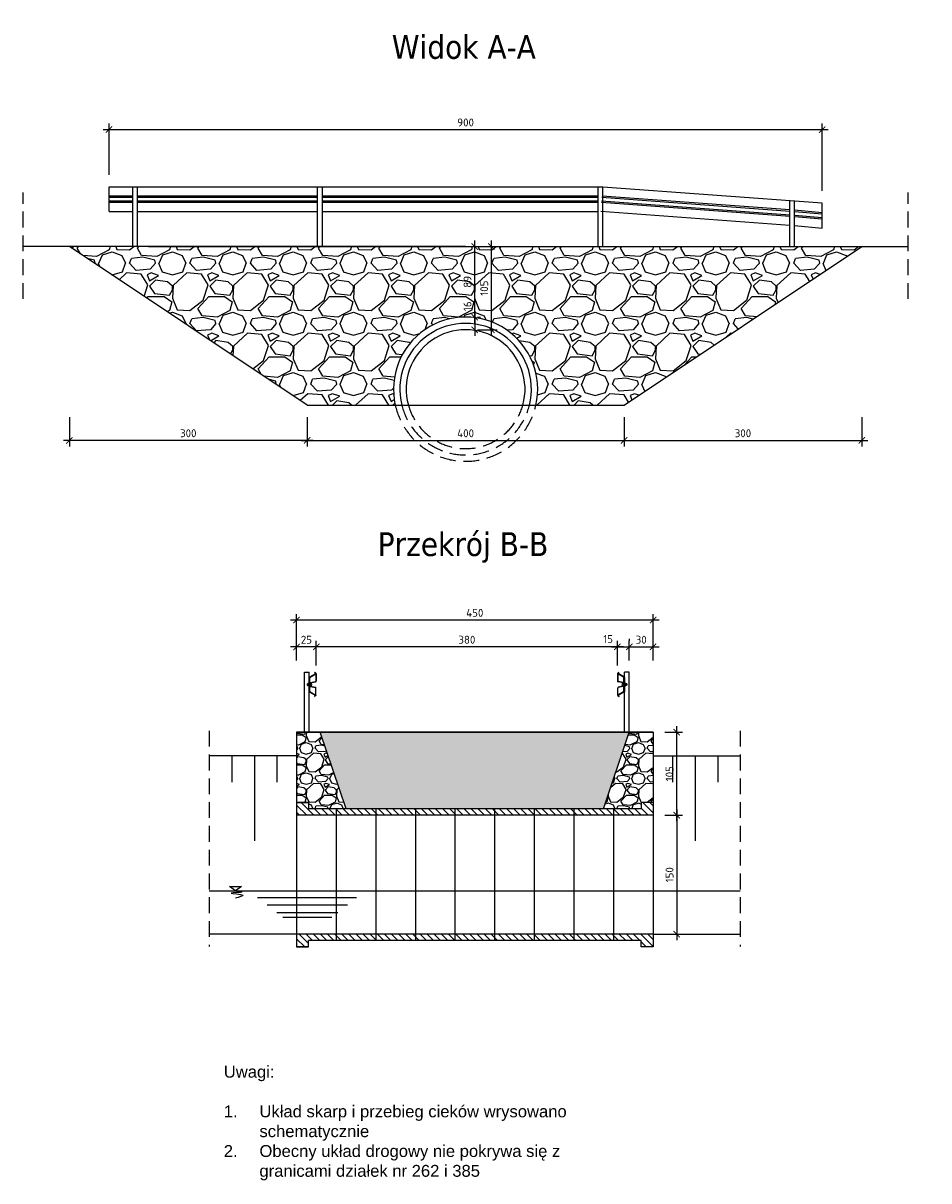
# Model space of a CAD drawing. Header units: millimetres. Extents: x 104960 to 115984, y -205223 to -198348.
# Tile 5 of 8: x 108573 to 109716, y -199875 to -198414. Entities that reach past the tile are written whole.
import ezdxf

# ---------------------------------------------------------------- set-up
doc = ezdxf.new("R2010")
doc.units = ezdxf.units.MM
doc.header["$LTSCALE"] = 40
doc.header["$PDMODE"] = 35
doc.header["$PDSIZE"] = 10
doc.linetypes.add('DASHED', pattern=[0.75, 0.5, -0.25])
doc.layers.get('0').transparency = 0.4
doc.layers.get('Defpoints').transparency = 0.4
for name, color, linetype in [('K01', 94, 'Continuous'), ('K02', 253, 'Continuous'), ('K025', 161, 'Continuous'), ('K10', 10, 'Continuous')]:
    doc.layers.add(name, color=color, linetype=linetype)
doc.styles.get("Standard").update_dxf_attribs({"font": 'isocpeur.ttf', "height": 10})
doc.dimstyles.new('ARCHIC', dxfattribs={"dimtxt": 10, "dimasz": 8, "dimexe": 7.5, "dimexo": 15, "dimgap": 4, "dimtad": 1, "dimdec": 1, "dimrnd": 0.5, "dimtxsty": 'Standard', "dimblk": 'ARCHTICK', "dimcen": 12.5, "dimdle": 7.5, "dimclrd": 94, "dimclre": 94, "dimclrt": 151, "dimazin": 2, "dimtfac": 1, "dimtdec": 1, "dimtmove": 2, "dimatfit": 3, "dimfxl": 7.5, "dimarcsym": 0})

# ---------------------------------------------------------------- blocks, each defined once
blk = doc.blocks.new('_ArchTick')
at = {"color": 0, "linetype": 'ByBlock', "const_width": 0.15}
blk.add_lwpolyline([(-0.5, -0.5), (0.5, 0.5)], dxfattribs=at)
blk = doc.blocks.new('*D430')
at = {"layer": 'Defpoints', "color": 0}
for p in [(108631.6, -198896.1), (108931.6, -198896.1), (108631.6, -198940.6)]:
    blk.add_point(p, dxfattribs=at)
at = {"layer": 'K01', "color": 94, "lineweight": -2}
for p, q in [((108631.6, -198911.1), (108631.6, -198948.1)), ((108931.6, -198911.1), (108931.6, -198948.1)), ((108939.1, -198940.6), (108624.1, -198940.6))]:
    blk.add_line(p, q, dxfattribs=at)
at = {"layer": 'K01', "color": 94, "lineweight": -2, "xscale": 8, "yscale": 8, "zscale": 8, "rotation": 180}
blk.add_blockref('_ArchTick', (108631.6, -198940.6), dxfattribs=at)
at = {"layer": 'K01', "color": 94, "lineweight": -2, "xscale": 8, "yscale": 8, "zscale": 8}
blk.add_blockref('_ArchTick', (108931.6, -198940.6), dxfattribs=at)
at = {"layer": 'K01', "color": 151, "insert": (108781.6, -198931.6), "char_height": 10, "attachment_point": 5}
blk.add_mtext('300', dxfattribs=at)
blk = doc.blocks.new('*D431')
at = {"layer": 'Defpoints', "color": 0}
for p in [(108931.6, -198896.1), (109331.6, -198896.1), (109331.6, -198940.6)]:
    blk.add_point(p, dxfattribs=at)
at = {"layer": 'K01', "color": 94, "lineweight": -2}
for p, q in [((108931.6, -198911.1), (108931.6, -198948.1)), ((109331.6, -198911.1), (109331.6, -198948.1)), ((108924.1, -198940.6), (109339.1, -198940.6))]:
    blk.add_line(p, q, dxfattribs=at)
at = {"layer": 'K01', "color": 94, "lineweight": -2, "xscale": 8, "yscale": 8, "zscale": 8, "rotation": 180}
blk.add_blockref('_ArchTick', (108931.6, -198940.6), dxfattribs=at)
at = {"layer": 'K01', "color": 94, "lineweight": -2, "xscale": 8, "yscale": 8, "zscale": 8}
blk.add_blockref('_ArchTick', (109331.6, -198940.6), dxfattribs=at)
at = {"layer": 'K01', "color": 151, "insert": (109131.6, -198931.6), "char_height": 10, "attachment_point": 5}
blk.add_mtext('400', dxfattribs=at)
blk = doc.blocks.new('*D432')
at = {"layer": 'Defpoints', "color": 0}
for p in [(109331.6, -198896.1), (109631.6, -198896.1), (109631.6, -198940.6)]:
    blk.add_point(p, dxfattribs=at)
at = {"layer": 'K01', "color": 94, "lineweight": -2}
for p, q in [((109331.6, -198911.1), (109331.6, -198948.1)), ((109631.6, -198911.1), (109631.6, -198948.1)), ((109324.1, -198940.6), (109639.1, -198940.6))]:
    blk.add_line(p, q, dxfattribs=at)
at = {"layer": 'K01', "color": 94, "lineweight": -2, "xscale": 8, "yscale": 8, "zscale": 8, "rotation": 180}
blk.add_blockref('_ArchTick', (109331.6, -198940.6), dxfattribs=at)
at = {"layer": 'K01', "color": 94, "lineweight": -2, "xscale": 8, "yscale": 8, "zscale": 8}
blk.add_blockref('_ArchTick', (109631.6, -198940.6), dxfattribs=at)
at = {"layer": 'K01', "color": 151, "insert": (109481.6, -198931.6), "char_height": 10, "attachment_point": 5}
blk.add_mtext('300', dxfattribs=at)
blk = doc.blocks.new('*D433')
at = {"layer": 'Defpoints', "color": 0}
for p in [(108943.2, -199201), (108943.2, -199239.6), (109323.2, -199239.6)]:
    blk.add_point(p, dxfattribs=at)
at = {"layer": 'K01', "color": 94, "lineweight": -2}
for p, q in [((109330.7, -199201), (108935.7, -199201)), ((108943.2, -199224.6), (108943.2, -199193.5)), ((109323.2, -199224.6), (109323.2, -199193.5))]:
    blk.add_line(p, q, dxfattribs=at)
at = {"layer": 'K01', "color": 94, "lineweight": -2, "xscale": 8, "yscale": 8, "zscale": 8, "rotation": 180}
blk.add_blockref('_ArchTick', (108943.2, -199201), dxfattribs=at)
at = {"layer": 'K01', "color": 94, "lineweight": -2, "xscale": 8, "yscale": 8, "zscale": 8}
blk.add_blockref('_ArchTick', (109323.2, -199201), dxfattribs=at)
at = {"layer": 'K01', "color": 151, "insert": (109133.2, -199192), "char_height": 10, "attachment_point": 5}
blk.add_mtext('380', dxfattribs=at)
blk = doc.blocks.new('*D434')
at = {"layer": 'Defpoints', "color": 0}
for p in [(109368.2, -199201), (109338.2, -199233.1), (109368.2, -199233.1)]:
    blk.add_point(p, dxfattribs=at)
at = {"layer": 'K01', "color": 94, "lineweight": -2}
for p, q in [((109330.7, -199201), (109375.7, -199201)), ((109338.2, -199218.1), (109338.2, -199193.5)), ((109368.2, -199218.1), (109368.2, -199193.5))]:
    blk.add_line(p, q, dxfattribs=at)
at = {"layer": 'K01', "color": 94, "lineweight": -2, "xscale": 8, "yscale": 8, "zscale": 8, "rotation": 180}
blk.add_blockref('_ArchTick', (109338.2, -199201), dxfattribs=at)
at = {"layer": 'K01', "color": 94, "lineweight": -2, "xscale": 8, "yscale": 8, "zscale": 8}
blk.add_blockref('_ArchTick', (109368.2, -199201), dxfattribs=at)
at = {"layer": 'K01', "color": 151, "insert": (109353.2, -199192), "char_height": 10, "attachment_point": 5}
blk.add_mtext('30', dxfattribs=at)
blk = doc.blocks.new('*D435')
at = {"layer": 'Defpoints', "color": 0}
for p in [(109338.2, -199201), (109338.2, -199205.8), (109323.2, -199224.2)]:
    blk.add_point(p, dxfattribs=at)
at = {"layer": 'K01', "color": 94, "lineweight": -2}
for p, q in [((109338.2, -199190.8), (109338.2, -199193.5)), ((109315.7, -199201), (109345.7, -199201)), ((109323.2, -199209.2), (109323.2, -199193.5))]:
    blk.add_line(p, q, dxfattribs=at)
at = {"layer": 'K01', "color": 94, "lineweight": -2, "xscale": 8, "yscale": 8, "zscale": 8, "rotation": 180}
blk.add_blockref('_ArchTick', (109323.2, -199201), dxfattribs=at)
at = {"layer": 'K01', "color": 94, "lineweight": -2, "xscale": 8, "yscale": 8, "zscale": 8}
blk.add_blockref('_ArchTick', (109338.2, -199201), dxfattribs=at)
at = {"layer": 'K01', "color": 151, "insert": (109311.4, -199191.2), "char_height": 10, "attachment_point": 5}
blk.add_mtext('15', dxfattribs=at)
blk = doc.blocks.new('*D436')
at = {"layer": 'Defpoints', "color": 0}
for p in [(108918.2, -199201), (108943.2, -199209.1), (108918.2, -199233.1)]:
    blk.add_point(p, dxfattribs=at)
at = {"layer": 'K01', "color": 94, "lineweight": -2}
for p, q in [((108950.7, -199201), (108910.7, -199201)), ((108918.2, -199218.1), (108918.2, -199193.5)), ((108943.2, -199194.1), (108943.2, -199193.5))]:
    blk.add_line(p, q, dxfattribs=at)
at = {"layer": 'K01', "color": 94, "lineweight": -2, "xscale": 8, "yscale": 8, "zscale": 8, "rotation": 180}
blk.add_blockref('_ArchTick', (108918.2, -199201), dxfattribs=at)
at = {"layer": 'K01', "color": 94, "lineweight": -2, "xscale": 8, "yscale": 8, "zscale": 8}
blk.add_blockref('_ArchTick', (108943.2, -199201), dxfattribs=at)
at = {"layer": 'K01', "color": 151, "insert": (108930.7, -199192), "char_height": 10, "attachment_point": 5}
blk.add_mtext('25', dxfattribs=at)
blk = doc.blocks.new('*D437')
at = {"layer": 'Defpoints', "color": 0}
for p in [(109368.2, -199167.1), (108918.2, -199233.1), (109368.2, -199233.1)]:
    blk.add_point(p, dxfattribs=at)
at = {"layer": 'K01', "color": 94, "lineweight": -2}
for p, q in [((108918.2, -199218.1), (108918.2, -199159.6)), ((109368.2, -199218.1), (109368.2, -199159.6)), ((108910.7, -199167.1), (109375.7, -199167.1))]:
    blk.add_line(p, q, dxfattribs=at)
at = {"layer": 'K01', "color": 94, "lineweight": -2, "xscale": 8, "yscale": 8, "zscale": 8, "rotation": 180}
blk.add_blockref('_ArchTick', (108918.2, -199167.1), dxfattribs=at)
at = {"layer": 'K01', "color": 94, "lineweight": -2, "xscale": 8, "yscale": 8, "zscale": 8}
blk.add_blockref('_ArchTick', (109368.2, -199167.1), dxfattribs=at)
at = {"layer": 'K01', "color": 151, "insert": (109143.2, -199158.1), "char_height": 10, "attachment_point": 5}
blk.add_mtext('450', dxfattribs=at)
blk = doc.blocks.new('*D448')
at = {"layer": 'Defpoints', "color": 0}
for p in [(109368.2, -199413.5), (109368.2, -199563.5), (109398, -199563.5)]:
    blk.add_point(p, dxfattribs=at)
at = {"layer": 'K01', "color": 94, "lineweight": -2}
for p, q in [((109398, -199406), (109398, -199571)), ((109383.2, -199413.5), (109405.5, -199413.5)), ((109383.2, -199563.5), (109405.5, -199563.5))]:
    blk.add_line(p, q, dxfattribs=at)
at = {"layer": 'K01', "color": 94, "lineweight": -2, "xscale": 8, "yscale": 8, "zscale": 8}
for p, rotation in [((109398, -199413.5), 90), ((109398, -199563.5), 270)]:
    blk.add_blockref('_ArchTick', p, dxfattribs=dict(at, rotation=rotation))
at = {"layer": 'K01', "color": 151, "insert": (109389, -199488.5), "char_height": 10, "attachment_point": 5, "rotation": 90}
blk.add_mtext('150', dxfattribs=at)
blk = doc.blocks.new('*D449')
at = {"layer": 'Defpoints', "color": 0}
for p in [(109368.2, -199308.6), (109398, -199308.6), (109368.2, -199413.5)]:
    blk.add_point(p, dxfattribs=at)
at = {"layer": 'K01', "color": 94, "lineweight": -2}
for p, q in [((109383.2, -199308.6), (109405.5, -199308.6)), ((109398, -199421), (109398, -199301.1)), ((109383.2, -199413.5), (109405.5, -199413.5))]:
    blk.add_line(p, q, dxfattribs=at)
at = {"layer": 'K01', "color": 94, "lineweight": -2, "xscale": 8, "yscale": 8, "zscale": 8}
for p, rotation in [((109398, -199308.6), 90), ((109398, -199413.5), 270)]:
    blk.add_blockref('_ArchTick', p, dxfattribs=dict(at, rotation=rotation))
at = {"layer": 'K01', "color": 151, "insert": (109389, -199361), "char_height": 10, "attachment_point": 5, "rotation": 90}
blk.add_mtext('105', dxfattribs=at)
blk = doc.blocks.new('*D450')
at = {"layer": 'Defpoints', "color": 0}
for p in [(109131.6, -198696.1), (109143.1, -198696.1), (109131.6, -198785)]:
    blk.add_point(p, dxfattribs=at)
at = {"layer": 'K01', "color": 94, "lineweight": -2}
for p, q in [((109143.1, -198792.5), (109143.1, -198688.6)), ((109146.6, -198696.1), (109150.6, -198696.1)), ((109146.6, -198785), (109150.6, -198785))]:
    blk.add_line(p, q, dxfattribs=at)
at = {"layer": 'K01', "color": 94, "lineweight": -2, "xscale": 8, "yscale": 8, "zscale": 8}
for p, rotation in [((109143.1, -198696.1), 90), ((109143.1, -198785), 270)]:
    blk.add_blockref('_ArchTick', p, dxfattribs=dict(at, rotation=rotation))
at = {"layer": 'K01', "color": 151, "insert": (109134.1, -198740.5), "char_height": 10, "attachment_point": 5, "rotation": 90}
blk.add_mtext('89', dxfattribs=at)
blk = doc.blocks.new('*D451')
at = {"layer": 'Defpoints', "color": 0}
for p in [(109131.6, -198785), (109131.6, -198801), (109143.1, -198801)]:
    blk.add_point(p, dxfattribs=at)
at = {"layer": 'K01', "color": 94, "lineweight": -2}
for p, q in [((109143.1, -198777.5), (109143.1, -198808.5)), ((109146.6, -198785), (109150.6, -198785)), ((109146.6, -198801), (109150.6, -198801))]:
    blk.add_line(p, q, dxfattribs=at)
at = {"layer": 'K01', "color": 94, "lineweight": -2, "xscale": 8, "yscale": 8, "zscale": 8}
for p, rotation in [((109143.1, -198785), 90), ((109143.1, -198801), 270)]:
    blk.add_blockref('_ArchTick', p, dxfattribs=dict(at, rotation=rotation))
at = {"layer": 'K01', "color": 151, "insert": (109134, -198771.4), "char_height": 10, "attachment_point": 5, "rotation": 90}
blk.add_mtext('16', dxfattribs=at)
blk = doc.blocks.new('*D452')
at = {"layer": 'Defpoints', "color": 0}
for p in [(109131.6, -198696.1), (109164.1, -198696.1), (109131.6, -198801)]:
    blk.add_point(p, dxfattribs=at)
at = {"layer": 'K01', "color": 94, "lineweight": -2}
for p, q in [((109146.6, -198696.1), (109171.6, -198696.1)), ((109164.1, -198808.5), (109164.1, -198688.6)), ((109146.6, -198801), (109171.6, -198801))]:
    blk.add_line(p, q, dxfattribs=at)
at = {"layer": 'K01', "color": 94, "lineweight": -2, "xscale": 8, "yscale": 8, "zscale": 8}
for p, rotation in [((109164.1, -198696.1), 90), ((109164.1, -198801), 270)]:
    blk.add_blockref('_ArchTick', p, dxfattribs=dict(at, rotation=rotation))
at = {"layer": 'K01', "color": 151, "insert": (109155.1, -198748.5), "char_height": 10, "attachment_point": 5, "rotation": 90}
blk.add_mtext('105', dxfattribs=at)
blk = doc.blocks.new('*D453')
at = {"layer": 'Defpoints', "color": 0}
for p in [(109581.6, -198548.5), (108681.6, -198620.6), (109581.6, -198640.9)]:
    blk.add_point(p, dxfattribs=at)
at = {"layer": 'K01', "color": 94, "lineweight": -2}
for p, q in [((108674.1, -198548.5), (109589.1, -198548.5)), ((108681.6, -198605.6), (108681.6, -198541)), ((109581.6, -198625.9), (109581.6, -198541))]:
    blk.add_line(p, q, dxfattribs=at)
at = {"layer": 'K01', "color": 94, "lineweight": -2, "xscale": 8, "yscale": 8, "zscale": 8, "rotation": 180}
blk.add_blockref('_ArchTick', (108681.6, -198548.5), dxfattribs=at)
at = {"layer": 'K01', "color": 94, "lineweight": -2, "xscale": 8, "yscale": 8, "zscale": 8}
blk.add_blockref('_ArchTick', (109581.6, -198548.5), dxfattribs=at)
at = {"layer": 'K01', "color": 151, "insert": (109131.6, -198539.5), "char_height": 10, "attachment_point": 5}
blk.add_mtext('900', dxfattribs=at)

msp = doc.modelspace()

# ---------------------------------------------------------------- hatches: boundary and pattern name
at = {"layer": 'K01'}
h = msp.add_hatch(dxfattribs=at)
h.set_pattern_fill('GRAVL1', color=256, scale=3, angle=360)
h.set_pattern_definition([(228.0128, (109501.817, -199327.2154), (-609.599865, -685.800102), [10.2516, -1014.9145]), (184.9697, (109494.959, -199334.8354), (914.40008, 76.199338), [17.5921, -1741.6215]), (132.5104, (109477.433, -199336.3594), (761.999293, -838.20066), [12.4044, -1228.0416]), (267.2737, (109447.715, -199355.4094), (76.199697, 1524.000022), [16.0201, -1585.9931]), (292.8337, (109446.953, -199371.4114), (-381.000755, 914.399727), [15.709, -1555.1942]), (357.2737, (109453.049, -199385.8894), (-1524.000022, 76.199697), [16.0201, -1585.9931]), (37.6942, (109469.0509, -199386.6514), (-990.60056, -761.999269), [21.1858, -2097.3935]), (72.2553, (109485.8149, -199373.6974), (533.40082, 1676.399713), [20.0016, -1980.1577]), (121.4296, (109491.911, -199354.6474), (-609.600627, 990.599622), [16.0744, -1591.3664]), (175.2364, (109483.529, -199340.9314), (838.200072, -76.199355), [18.3514, -899.218]), (222.3974, (109465.2409, -199339.4074), (-914.40056, -838.1993966), [23.7323, -2349.5032]), (138.8141, (109523.153, -199356.1714), (-533.400225, 457.199795), [8.1, -801.917]), (171.4692, (109517.057, -199350.8374), (990.599869, -152.400603), [15.4105, -1525.6391]), (225, (109501.817, -199348.55), (3e-14, -76.2), [10.7763, -96.9868]), (203.1986, (109496.483, -199339.407), (380.99998, 152.4001), [5.8032, -574.5187]), (291.8014, (109491.149, -199341.693), (-76.2, 228.60002), [8.207, -402.1426]), (30.9638, (109494.197, -199349.313), (228.59985, 152.40019), [13.3296, -430.989]), (161.565, (109505.627, -199342.455), (152.40003, -76.1999), [9.6386, -231.327]), (16.3895, (109446.953, -199341.6934), (762.000168, 228.599444), [13.5026, -1336.7648]), (70.3462, (109459.907, -199337.8834), (-304.799638, -838.200163), [11.328, -1121.4665]), (293.1986, (109505.627, -199327.215), (-152.4001, 380.99998), [11.6064, -568.7155]), (343.6105, (109510.199, -199337.8834), (-762.000168, 228.599444), [13.5026, -1336.7648]), (339.444, (109446.953, -199388.937), (-381.00014, 152.399695), [13.021, -638.032]), (294.7751, (109459.145, -199393.5094), (-380.999405, 838.20026), [10.9102, -1080.1078]), (66.8014, (109506.389, -199403.415), (152.4001, 380.99998), [11.6064, -568.7155]), (17.354, (109510.961, -199392.7474), (-990.600154, -304.799581), [12.7735, -1264.5713]), (69.444, (109469.051, -199403.415), (-152.399695, -381.00014), [6.5105, -644.5426]), (101.3099, (109501.817, -199403.415), (-76.19982, 304.80006), [3.8854, -384.66]), (165.9638, (109501.055, -199399.605), (228.60004, -76.19985), [15.709, -298.4716]), (186.009, (109485.815, -199395.7954), (761.999981, 76.199948), [14.558, -1441.241]), (303.69, (109494.197, -199356.171), (-76.2001, 152.39997), [10.9897, -263.7533]), (353.1572, (109500.293, -199365.3154), (1295.399952, -152.4006094), [19.1867, -1899.4803]), (60.9454, (109519.343, -199367.6014), (-304.8, -533.40003), [7.8452, -776.6818]), (90, (109523.15, -199360.74), (-76.2, 76.2), [4.572, -71.628]), (120.2564, (109484.291, -199393.5094), (304.79961, -533.400187), [10.586, -1048.0182]), (48.0128, (109478.957, -199384.3654), (609.599865, 685.800102), [20.5033, -1004.6629]), (360, (109492.67, -199369.125), (76.2, 76.2), [19.812, -56.388]), (325.3048, (109512.485, -199369.1254), (-761.999563, 533.400656), [12.0483, -1192.7795]), (254.0546, (109522.391, -199375.983), (-76.19999, -304.80001), [11.095, -543.6495]), (207.646, (109519.343, -199386.6514), (-1447.7996805, -762.000588), [18.0644, -1788.374]), (175.4261, (109503.341, -199395.0334), (-990.6000425, 76.199604), [19.1109, -1891.9754])])
h.paths.add_polyline_path([(108631.61, -198696.12), (109131.61, -198696.12), (109631.61, -198696.12), (109331.61, -198896.12), (109220.35, -198896.12, 1.2525), (109042.87, -198896.12), (108931.61, -198896.12)])
for points in [[(108942.67, -199235.05, 0.0385244), (108942.66, -199234.98), (108942.67, -199234.97), (108942.66, -199234.96, 0.18709), (108942.47, -199234.65), (108942.46, -199234.65), (108942.4, -199234.55), (108942.36, -199234.57), (108940.87, -199233.46), (108941.17, -199233.06), (108942.76, -199234.25, -0.236713), (108943.17, -199235.05), (108943.17, -199244.16, -0.3543961), (108942.37, -199245.14), (108936.06, -199246.48, 0.3543961), (108935.67, -199246.97), (108935.67, -199250.16), (108935.67, -199250.16, 0.3514158), (108936.06, -199250.64), (108942.37, -199251.98, -0.3543961), (108943.17, -199252.96), (108943.17, -199262.07, -0.236713), (108942.76, -199262.87), (108941.17, -199264.06), (108940.87, -199263.66), (108942.36, -199262.55), (108942.4, -199262.57), (108942.46, -199262.47), (108942.47, -199262.47, 0.18709), (108942.66, -199262.16), (108942.67, -199262.15), (108942.66, -199262.14, 0.0385244), (108942.67, -199262.07), (108942.67, -199252.96, 0.3543961), (108942.27, -199252.47), (108935.96, -199251.13, -0.3543961), (108935.17, -199250.15), (108935.17, -199246.97, -0.3543961), (108935.96, -199245.99), (108942.27, -199244.65, 0.3543961), (108942.67, -199244.16)], [(109323.67, -199235.05, -0.0385244), (109323.67, -199234.98), (109323.67, -199234.97), (109323.68, -199234.96, -0.18709), (109323.87, -199234.65), (109323.88, -199234.65), (109323.94, -199234.55), (109323.97, -199234.57), (109325.47, -199233.46), (109325.17, -199233.06), (109323.57, -199234.25, 0.236713), (109323.17, -199235.05), (109323.17, -199244.16, 0.3543961), (109323.96, -199245.14), (109330.27, -199246.48, -0.3543961), (109330.67, -199246.97), (109330.67, -199250.16), (109330.67, -199250.16, -0.3514158), (109330.27, -199250.64), (109323.96, -199251.98, 0.3543961), (109323.17, -199252.96), (109323.17, -199262.07, 0.236713), (109323.57, -199262.87), (109325.17, -199264.06), (109325.47, -199263.66), (109323.97, -199262.55), (109323.94, -199262.57), (109323.88, -199262.47), (109323.87, -199262.47, -0.18709), (109323.68, -199262.16), (109323.67, -199262.15), (109323.67, -199262.14, -0.0385244), (109323.67, -199262.07), (109323.67, -199252.96, -0.3543961), (109324.06, -199252.47), (109330.37, -199251.13, 0.3543961), (109331.17, -199250.15), (109331.17, -199246.97, 0.3543961), (109330.37, -199245.99), (109324.06, -199244.65, -0.3543961), (109323.67, -199244.16)]]:
    msp.add_hatch(color=256, dxfattribs=at).paths.add_polyline_path(points)
h = msp.add_hatch(dxfattribs=at)
h.set_pattern_fill('GRAVL1', color=256, scale=1.5)
h.set_pattern_definition([(228.0128, (107319.477, -199367.362), (-304.7999326, -342.900051), [5.1258, -507.45725]), (184.9697, (107316.0479, -199371.1721), (457.20004, 38.0996688), [8.79607, -870.81074]), (132.5104, (107307.285, -199371.934), (380.9996464, -419.1003305), [6.2022, -614.0208]), (267.2737, (107292.4259, -199381.4591), (38.0998483, 762.0000112), [8.01007, -792.99656]), (292.8337, (107292.0449, -199389.4601), (-190.5003774, 457.1998633), [7.8545, -777.5971]), (357.2737, (107295.0929, -199396.6991), (-762.0000112, 38.0998483), [8.01007, -792.99656]), (37.6942, (107303.0939, -199397.0801), (-495.3002799, -380.9996344), [10.5929, -1048.69675]), (72.2553, (107311.4759, -199390.6031), (266.7004101, 838.1998564), [10.0008, -990.07883]), (121.4296, (107314.5239, -199381.0781), (-304.8003137, 495.2998109), [8.0372, -795.6832]), (175.2364, (107310.333, -199374.22), (419.100036, -38.0996774), [9.1757, -449.60907]), (222.3974, (107301.1889, -199373.4581), (-457.2002801, -419.0996983), [11.86617, -1174.7516]), (138.8141, (107330.145, -199381.84), (-266.700112, 228.5998976), [4.05007, -400.95846]), (171.4692, (107327.0969, -199379.1731), (495.2999347, -76.2003014), [7.70523, -762.81957]), (225, (107319.477, -199378.03), (8e-15, -38.1), [5.38814, -48.4934]), (203.1986, (107316.81, -199373.458), (190.49999, 76.20005), [2.9016, -287.25933]), (291.8014, (107314.143, -199374.601), (-38.099997, 114.30001), [4.1035, -201.0713]), (30.9638, (107315.667, -199378.411), (114.299925, 76.200095), [6.6648, -215.4945]), (161.5651, (107321.382, -199374.982), (76.20002, -38.09994), [4.8193, -115.6635]), (16.3895, (107292.045, -199374.6011), (381.0000838, 114.2997222), [6.7513, -668.3824]), (70.3462, (107298.522, -199372.696), (-152.399819, -419.1000814), [5.664, -560.73324]), (293.1986, (107321.382, -199367.362), (-76.20005, 190.49999), [5.8032, -284.35775]), (343.6105, (107323.668, -199372.6961), (-381.0000838, 114.2997222), [6.7513, -668.3824]), (339.444, (107292.045, -199398.223), (-190.50007, 76.199847), [6.5105, -319.016]), (294.7751, (107298.141, -199400.509), (-190.4997024, 419.1001304), [5.4551, -540.0539]), (66.8014, (107321.763, -199405.462), (76.20005, 190.49999), [5.8032, -284.35775]), (17.354, (107324.049, -199400.128), (-495.300077, -152.3997905), [6.38674, -632.28565]), (69.444, (107303.094, -199405.462), (-76.199847, -190.50007), [3.25526, -322.2713]), (101.3099, (107319.477, -199405.462), (-38.09991, 152.40003), [1.9427, -192.3299]), (165.9638, (107319.096, -199403.557), (114.30002, -38.099926), [7.8545, -149.2358]), (186.009, (107311.4759, -199401.6521), (380.9999905, 38.099974), [7.279, -720.62047]), (303.6901, (107315.667, -199381.84), (-38.10005, 76.199983), [5.49486, -131.87663]), (353.1572, (107318.7149, -199386.4121), (647.6999758, -76.2003047), [9.59335, -949.74015]), (60.9454, (107328.24, -199387.555), (-152.400001, -266.7000147), [3.9226, -388.3409]), (90, (107330.145, -199384.126), (-38.1, 38.1), [2.286, -35.814]), (120.2564, (107310.714, -199400.509), (152.3998052, -266.7000936), [5.293, -524.0091]), (48.0128, (107308.047, -199395.937), (304.7999326, 342.900051), [10.25164, -502.33143]), (0, (107314.905, -199388.317), (38.1, 38.1), [9.906, -28.194]), (325.3048, (107324.811, -199388.317), (-380.9997813, 266.700328), [6.02414, -596.38974]), (254.0546, (107329.764, -199391.746), (-38.099996, -152.400005), [5.54744, -271.82475]), (207.646, (107328.2399, -199397.0801), (-723.8998403, -381.0002939), [9.0322, -894.18696]), (175.4261, (107320.2389, -199401.2711), (-495.3000213, 38.0998019), [9.55544, -945.9877])])
h.paths.add_polyline_path([(108918.17, -199397.46), (108933.17, -199397.46), (108933.17, -199405.46), (108980.87, -199405.46), (108948.17, -199308.61), (108918.17, -199308.61)])
h.paths.add_polyline_path([(109338.17, -199308.61), (109305.47, -199405.46), (109353.17, -199405.46), (109353.17, -199397.46), (109368.17, -199397.46), (109368.17, -199308.61)])
h = msp.add_hatch(dxfattribs=at)
h.set_pattern_fill('AR-SAND', color=256, scale=0.1, angle=180)
h.set_pattern_definition([(217.5, (193532.77, -373096.5596), (0.16000313, -4.89413237), [0, -3.8608, 0, -4.318, 0, -4.1275]), (187.5, (193532.77, -373096.5596), (-4.49523283, -7.168251), [0, -2.0828, 0, -3.4798, 0, -1.3335]), (147.5, (193535.894, -373096.5596), (-7.9099237, -0.01437185), [0, -1.27, 0, -4.572, 0, -5.969]), (137.5, (193535.894, -373096.5596), (-7.63556452, -2.22929323), [0, -0.635, 0, -2.9972, 0, -3.429])])
h.paths.add_polyline_path([(108948.17, -199308.61), (108980.87, -199405.46), (109305.47, -199405.46), (109338.17, -199308.61)])
h = msp.add_hatch(dxfattribs=at)
h.set_pattern_fill('ANSI31', color=256, scale=2, angle=90)
h.set_pattern_definition([(135, (125462.905, -221351.4004), (-4.490128, -4.490128), [])])
h.paths.add_polyline_path([(108918.17, -199413.46), (109368.17, -199413.46), (109368.17, -199397.46), (109353.17, -199397.46), (109353.17, -199405.46), (108933.17, -199405.46), (108933.17, -199397.46), (108918.17, -199397.46)])
h = msp.add_hatch(dxfattribs=at)
h.set_pattern_fill('ANSI31', color=256, scale=2, angle=90)
h.set_pattern_definition([(135, (129092.3563, -221521.4004), (-4.490128, -4.490128), [])])
h.paths.add_polyline_path([(108918.17, -199579.46), (108933.17, -199579.46), (108933.17, -199571.46), (109353.17, -199571.46), (109353.17, -199579.46), (109368.17, -199579.46), (109368.17, -199563.46), (108918.17, -199563.46)])

# ---------------------------------------------------------------- linework, layer by layer
at = {"layer": 'K01', "linetype": 'DASHED'}
for p, q in [((108573.21, -198762.04), (108573.21, -198627.97)), ((109690.01, -198762.04), (109690.01, -198627.97)), ((108808.09, -199306.88), (108808.09, -199579.09)), ((109478.25, -199306.88), (109478.25, -199579.09))]:
    msp.add_line(p, q, dxfattribs=at)
at = {"layer": 'K01'}
for p, q in [((109131.61, -198696.12), (108573.21, -198696.12)), ((108931.61, -198896.12), (108631.61, -198696.12)), ((108731.61, -198696.12), (109690.01, -198696.12)), ((109331.61, -198896.12), (109631.61, -198696.12)), ((108931.61, -198896.12), (109331.61, -198896.12)), ((108928.17, -199308.61), (108928.17, -199233.06)), ((108928.17, -199233.06), (108934.17, -199233.06)), ((108934.17, -199308.61), (108934.17, -199233.06)), ((108935.14, -199239.02), (108942.4, -199234.55)), ((108935.4, -199239.44), (108942.67, -199234.97)), ((108942.47, -199234.65), (108940.87, -199233.46)), ((108942.76, -199234.25), (108941.17, -199233.06)), ((108942.67, -199234.97), (108942.4, -199234.55)), ((108942.67, -199235.05), (108942.67, -199244.16)), ((108943.17, -199235.05), (108943.17, -199244.16)), ((109323.17, -199235.05), (109323.17, -199244.16)), ((109323.57, -199234.25), (109325.17, -199233.06)), ((109323.67, -199234.97), (109323.94, -199234.55)), ((109330.93, -199239.44), (109323.67, -199234.97)), ((109323.67, -199235.05), (109323.67, -199244.16)), ((109323.87, -199234.65), (109325.47, -199233.46)), ((109331.19, -199239.02), (109323.94, -199234.55)), ((109332.17, -199308.61), (109332.17, -199233.06)), ((109338.17, -199233.06), (109332.17, -199233.06)), ((109338.17, -199308.61), (109338.17, -199233.06)), ((108931.55, -199247.76), (108931.45, -199247.86)), ((108931.45, -199247.86), (108932.57, -199247.86)), ((108931.45, -199247.86), (108931.45, -199249.26)), ((108931.45, -199249.26), (108932.57, -199249.26)), ((108931.55, -199249.36), (108931.45, -199249.26)), ((108931.55, -199247.76), (108932.57, -199247.76)), ((108931.55, -199247.76), (108931.55, -199249.36)), ((108931.55, -199249.36), (108932.57, -199249.36)), ((108932.77, -199247.16), (108932.57, -199247.31)), ((108932.57, -199247.31), (108932.57, -199249.81)), ((108932.77, -199249.96), (108932.57, -199249.81)), ((108932.77, -199247.16), (108933.67, -199247.16)), ((108932.77, -199247.86), (108933.67, -199247.86)), ((108932.77, -199249.26), (108933.67, -199249.26)), ((108932.77, -199249.96), (108933.67, -199249.96)), ((108933.67, -199247.16), (108933.87, -199247.31)), ((108933.67, -199249.96), (108933.87, -199249.81)), ((108933.87, -199247.06), (108934.17, -199247.06)), ((108933.87, -199247.06), (108933.87, -199250.06)), ((108933.87, -199250.06), (108934.17, -199250.06)), ((108934.17, -199239.87), (108934.17, -199257.56)), ((108934.67, -199239.87), (108934.67, -199257.56)), ((108934.67, -199239.87), (108934.67, -199257.56)), ((108935.17, -199257.25), (108935.17, -199239.87)), ((108935.67, -199246.96), (108936.17, -199246.96)), ((108935.67, -199250.15), (108935.67, -199246.97)), ((108935.67, -199246.97), (108935.67, -199250.15)), ((108935.67, -199250.16), (108936.17, -199250.16)), ((108935.96, -199245.99), (108942.27, -199244.65)), ((108935.96, -199251.13), (108942.27, -199252.47)), ((108936.06, -199246.48), (108942.37, -199245.14)), ((108936.06, -199250.64), (108942.37, -199251.98)), ((108936.17, -199246.96), (108936.17, -199250.16)), ((109330.27, -199246.48), (109323.96, -199245.14)), ((109330.27, -199250.64), (109323.96, -199251.98)), ((109330.37, -199245.99), (109324.06, -199244.65)), ((109330.37, -199251.13), (109324.06, -199252.47)), ((109330.67, -199246.96), (109330.17, -199246.96)), ((109330.17, -199246.96), (109330.17, -199250.16)), ((109330.67, -199250.16), (109330.17, -199250.16)), ((109330.67, -199250.15), (109330.67, -199246.97)), ((109330.67, -199246.97), (109330.67, -199250.15)), ((109331.17, -199257.25), (109331.17, -199239.87)), ((109331.67, -199239.87), (109331.67, -199257.56)), ((109331.67, -199239.87), (109331.67, -199257.56)), ((109332.17, -199239.87), (109332.17, -199257.56)), ((109332.47, -199247.06), (109332.17, -199247.06)), ((109332.47, -199250.06), (109332.17, -199250.06)), ((109332.47, -199247.06), (109332.47, -199250.06)), ((109332.67, -199247.16), (109332.47, -199247.31)), ((109332.67, -199249.96), (109332.47, -199249.81)), ((109333.57, -199247.16), (109332.67, -199247.16)), ((109333.57, -199247.86), (109332.67, -199247.86)), ((109333.57, -199249.26), (109332.67, -199249.26)), ((109333.57, -199249.96), (109332.67, -199249.96)), ((109333.57, -199247.16), (109333.77, -199247.31)), ((109333.57, -199249.96), (109333.77, -199249.81)), ((109333.77, -199247.31), (109333.77, -199249.81)), ((109334.78, -199247.76), (109333.77, -199247.76)), ((109334.88, -199247.86), (109333.77, -199247.86)), ((109334.88, -199249.26), (109333.77, -199249.26)), ((109334.78, -199249.36), (109333.77, -199249.36)), ((109334.78, -199247.76), (109334.88, -199247.86)), ((109334.78, -199247.76), (109334.78, -199249.36)), ((109334.78, -199249.36), (109334.88, -199249.26)), ((109334.88, -199247.86), (109334.88, -199249.26)), ((108935.14, -199258.1), (108942.4, -199262.57)), ((108935.4, -199257.68), (108942.67, -199262.15)), ((108942.47, -199262.47), (108940.87, -199263.66)), ((108940.87, -199263.66), (108941.17, -199264.06)), ((108942.67, -199262.15), (108942.4, -199262.57)), ((108942.67, -199262.07), (108942.67, -199252.96)), ((108942.77, -199262.07), (108942.77, -199252.96)), ((109323.57, -199262.07), (109323.57, -199252.96)), ((109323.67, -199262.07), (109323.67, -199252.96)), ((109330.93, -199257.68), (109323.67, -199262.15)), ((109323.67, -199262.15), (109323.94, -199262.57)), ((109323.87, -199262.47), (109325.47, -199263.66)), ((109331.19, -199258.1), (109323.94, -199262.57)), ((109325.47, -199263.66), (109325.17, -199264.06)), ((108918.17, -199338.61), (108808.09, -199338.61)), ((108836.58, -199338.61), (108836.58, -199371.63)), ((108865.08, -199338.61), (108865.08, -199445.69)), ((108893.57, -199338.61), (108893.57, -199371.63)), ((109368.17, -199338.61), (109478.25, -199338.61)), ((109392.76, -199338.61), (109392.76, -199371.63)), ((109421.26, -199338.61), (109421.26, -199445.69)), ((109449.75, -199338.61), (109449.75, -199371.63)), ((108808.09, -199508.61), (109478.25, -199508.61)), ((108841.21, -199508.61), (108833.73, -199503.24)), ((108833.73, -199503.24), (108848.69, -199503.24)), ((108848.69, -199503.24), (108841.21, -199508.61)), ((108994.09, -199517.53), (108868.93, -199517.53)), ((108982.57, -199526.69), (108881.34, -199526.69)), ((108970.45, -199536.34), (108893.47, -199536.34)), ((108962.87, -199542.36), (108901.05, -199542.36)), ((108918.17, -199563.46), (108808.09, -199563.46)), ((109368.17, -199563.46), (109478.25, -199563.46))]:
    msp.add_line(p, q, dxfattribs=at)
at = {"layer": 'K01', "linetype": 'DASHED'}
for radius, start, end in [(91, 192.79205, 347.20795), (83, 194.04915, 345.95085), (75, 195.58383, 344.41617)]:
    msp.add_arc((109131.61, -198875.97), radius, start, end, dxfattribs=at)
at = {"layer": 'K01'}
for centre, radius, start, end in [((108942.17, -199235.05), 1, 0, 53.27011), ((109324.17, -199235.05), 1, 126.72989, 180), ((108932.97, -199247.51), 0.406, 120.51024, 239.48976), ((108933.89, -199248.56), 1.33, 148.10921, 211.89079), ((108932.97, -199249.61), 0.406, 120.51024, 239.48976), ((108933.46, -199247.51), 0.406, 300.51024, 59.48976), ((108932.54, -199248.56), 1.32, 328.10921, 31.89079), ((108933.46, -199249.61), 0.406, 300.51024, 59.48976), ((108935.67, -199239.87), 1, 121.60995, 180), ((108935.67, -199239.87), 0.5, 121.60995, 180), ((108936.17, -199246.97), 1, 101.94348, 180), ((108936.17, -199250.15), 1, 180, 258.05652), ((108936.17, -199246.97), 0.5, 101.94348, 180), ((108936.17, -199250.15), 0.5, 180, 258.05652), ((108935.7, -199248.56), 1.67, 286.2602, 73.7398), ((108942.17, -199244.16), 0.5, 281.94348, 0), ((108942.17, -199244.16), 1, 281.94348, 0), ((109324.17, -199244.16), 1, 180, 258.05652), ((109324.17, -199244.16), 0.5, 180, 258.05652), ((109330.63, -199248.56), 1.67, 106.2602, 253.7398), ((109330.17, -199246.97), 0.5, 0, 78.05652), ((109330.17, -199250.15), 0.5, 281.94348, 0), ((109330.17, -199246.97), 1, 0, 78.05652), ((109330.17, -199250.15), 1, 281.94348, 0), ((109330.67, -199239.87), 0.5, 0, 58.39005), ((109330.67, -199239.87), 1, 0, 58.39005), ((109332.87, -199247.51), 0.406, 120.51024, 239.48976), ((109333.79, -199248.56), 1.32, 148.10921, 211.89079), ((109332.87, -199249.61), 0.406, 120.51024, 239.48976), ((109333.36, -199247.51), 0.406, 300.51024, 59.48976), ((109332.44, -199248.56), 1.33, 328.10921, 31.89079), ((109333.36, -199249.61), 0.406, 300.51024, 59.48976), ((108935.67, -199257.25), 1, 180, 238.39005), ((108935.67, -199257.25), 0.5, 180, 238.39005), ((108941.77, -199252.96), 1, 0, 78.05652), ((108941.77, -199262.07), 1, 306.72989, 0), ((108942.17, -199262.07), 0.5, 306.72989, 0), ((109324.57, -199252.96), 1, 101.94348, 180), ((109324.57, -199262.07), 1, 180, 233.27011), ((109324.17, -199262.07), 0.5, 180, 233.27011), ((109330.67, -199257.25), 0.5, 301.60995, 0), ((109330.67, -199257.25), 1, 301.60995, 0)]:
    msp.add_arc(centre, radius, start, end, dxfattribs=at)
msp.add_spline([(108841.21, -199508.61), (108849.07, -199510.19), (108835.89, -199511.75), (108850.41, -199514.32), (108841.03, -199518.12)], degree=3, dxfattribs=at)
at = {"layer": 'K02'}
for p, q in [((108681.61, -198620.57), (109304.87, -198620.57)), ((108681.61, -198651.67), (108681.61, -198620.57)), ((108711.61, -198696.12), (108711.61, -198620.57)), ((108717.61, -198696.12), (108717.61, -198620.57)), ((108944.87, -198696.12), (108944.87, -198620.57)), ((108950.87, -198696.12), (108950.87, -198620.57)), ((109298.87, -198696.12), (109298.87, -198620.57)), ((109304.87, -198696.12), (109304.87, -198620.57)), ((109304.87, -198620.57), (109581.6, -198640.86)), ((108681.61, -198631.99), (108711.61, -198631.99)), ((108681.61, -198633.84), (108711.61, -198633.84)), ((108717.61, -198631.99), (108944.87, -198631.99)), ((108717.61, -198633.84), (108944.87, -198633.84)), ((108950.87, -198631.99), (109298.87, -198631.99)), ((108950.87, -198633.84), (109298.87, -198633.84)), ((109303.69, -198633.79), (109540.61, -198651.28)), ((109303.85, -198631.94), (109540.61, -198649.41)), ((109540.61, -198696.12), (109540.61, -198637.86)), ((108681.61, -198638.39), (108711.61, -198638.39)), ((108681.61, -198640.25), (108711.61, -198640.25)), ((108681.61, -198651.67), (108711.61, -198651.67)), ((108717.61, -198638.39), (108944.87, -198638.39)), ((108717.61, -198640.25), (108944.87, -198640.25)), ((108717.61, -198651.67), (108944.87, -198651.67)), ((108950.87, -198638.39), (109298.87, -198638.39)), ((108950.87, -198640.25), (109298.87, -198640.25)), ((108950.87, -198651.67), (109298.87, -198651.67)), ((109302.11, -198651.55), (109540.61, -198669.17)), ((109303.12, -198640.17), (109540.61, -198657.71)), ((109303.29, -198638.32), (109540.61, -198655.85)), ((109546.61, -198696.12), (109546.61, -198638.39)), ((109546.61, -198649.86), (109581.61, -198652.98)), ((109546.61, -198651.72), (109581.61, -198654.84)), ((109581.61, -198672.74), (109581.61, -198641.51)), ((109546.61, -198656.29), (109581.61, -198659.41)), ((109546.61, -198658.15), (109581.61, -198661.27)), ((109546.61, -198669.62), (109581.61, -198672.74))]:
    msp.add_line(p, q, dxfattribs=at)
at = {"layer": 'K025'}
for p, q in [((108918.17, -199308.61), (109368.17, -199308.61)), ((108918.17, -199308.61), (108918.17, -199579.46)), ((109368.17, -199308.61), (108918.17, -199308.61)), ((108918.17, -199308.61), (108948.17, -199308.61)), ((108980.87, -199405.46), (108948.17, -199308.61)), ((109305.47, -199405.46), (109338.17, -199308.61)), ((109338.17, -199308.61), (109368.17, -199308.61)), ((109368.17, -199308.61), (109368.17, -199579.46)), ((109368.17, -199308.61), (109368.17, -199331.03)), ((108918.17, -199397.46), (108933.17, -199397.46)), ((108933.17, -199397.46), (108918.17, -199397.46)), ((108933.17, -199397.46), (108933.17, -199405.46)), ((109353.17, -199405.46), (108933.17, -199405.46)), ((108968.17, -199405.46), (108968.17, -199571.46)), ((109018.17, -199405.46), (109018.17, -199571.46)), ((109068.17, -199405.46), (109068.17, -199571.46)), ((109118.17, -199405.46), (109118.17, -199571.46)), ((109168.17, -199405.46), (109168.17, -199571.46)), ((109218.17, -199405.46), (109218.17, -199571.46)), ((109268.17, -199405.46), (109268.17, -199571.46)), ((109318.17, -199405.46), (109318.17, -199571.46)), ((109368.17, -199397.46), (109353.17, -199397.46)), ((109368.17, -199397.46), (109353.17, -199397.46)), ((109353.17, -199397.46), (109353.17, -199405.46)), ((109368.17, -199405.46), (109368.17, -199573.46)), ((109368.17, -199413.46), (108918.17, -199413.46)), ((109368.17, -199563.46), (108918.17, -199563.46)), ((109353.17, -199571.46), (108933.17, -199571.46)), ((108933.17, -199579.46), (108933.17, -199571.46)), ((109353.17, -199579.46), (109353.17, -199571.46)), ((108933.17, -199579.46), (108918.17, -199579.46)), ((108918.17, -199579.46), (108933.17, -199579.46)), ((109368.17, -199579.46), (109353.17, -199579.46)), ((109368.17, -199579.46), (109353.17, -199579.46))]:
    msp.add_line(p, q, dxfattribs=at)
for radius, start, end in [(91, 347.20795, 192.79205), (83, 345.95085, 194.04915), (75, 344.41617, 195.58383)]:
    msp.add_arc((109131.61, -198875.97), radius, start, end, dxfattribs=at)

# ---------------------------------------------------------------- texts
at = {"layer": 'K01', "insert": (108826.41, -199729.46), "char_height": 15, "attachment_point": 1}
msp.add_mtext_dynamic_manual_height_columns('{\\fArial|b0|i0|c238|p34;Uwagi:\\P\\P\\pxi-3,l3,t3;1.^IUkład skarp i przebieg cieków wrysowano schematycznie\\P2.^IObecny układ drogowy nie pokrywa się z granicami działek nr 262 i 385  }', width=460.2401, gutter_width=50, heights=[451.85], dxfattribs=at)
at = {"layer": 'K10', "char_height": 30, "width": 662.7761, "attachment_point": 1, "bg_fill": 2}
for s, insert in [('{\\fTahoma|b0|i0|c238|p34;Widok A-A}', (109038.45, -198429.25)), ('{\\fTahoma|b0|i0|c238|p34;Przekrój B-B}', (109020.62, -199056.39))]:
    msp.add_mtext(s, dxfattribs=dict(at, insert=insert))

# ---------------------------------------------------------------- dimensions: what is measured, and where the dimension line sits
at = {"layer": 'K01'}
for base, p1, p2, picture, middle in [((109581.6, -198548.49), (108681.61, -198620.57), (109581.6, -198640.86), '*D453', (109131.6, -198539.49)), ((108631.61, -198940.6), (108931.61, -198896.12), (108631.61, -198896.12), '*D430', (108781.61, -198931.6)), ((109331.61, -198940.6), (108931.61, -198896.12), (109331.61, -198896.12), '*D431', (109131.61, -198931.6)), ((109631.61, -198940.6), (109331.61, -198896.12), (109631.61, -198896.12), '*D432', (109481.61, -198931.6)), ((109368.17, -199167.11), (108918.17, -199233.06), (109368.17, -199233.06), '*D437', (109143.17, -199158.11)), ((108918.17, -199201), (108943.17, -199209.06), (108918.17, -199233.06), '*D436', (108930.67, -199192)), ((108943.17, -199201), (109323.17, -199239.61), (108943.17, -199239.61), '*D433', (109133.17, -199192)), ((109368.17, -199201), (109338.17, -199233.06), (109368.17, -199233.06), '*D434', (109353.17, -199192))]:
    dim = msp.add_linear_dim(base=base, p1=p1, p2=p2, dimstyle='ARCHIC', dxfattribs=at)
    dim.commit()
    dim.dimension.update_dxf_attribs({"geometry": picture, "text_midpoint": middle})
for base, p1, p2, picture, middle in [((109143.0686, -198696.1179), (109131.6093, -198784.9693), (109131.6093, -198696.1179), '*D450', (109134.0686, -198740.5436)), ((109164.0561, -198696.1179), (109131.6093, -198800.9693), (109131.6093, -198696.1179), '*D452', (109155.0561, -198748.5436)), ((109397.9661, -199308.6107), (109368.1666, -199413.4621), (109368.1666, -199308.6107), '*D449', (109388.9661, -199361.0364)), ((109397.97, -199563.46), (109368.17, -199413.46), (109368.17, -199563.46), '*D448', (109388.97, -199488.46))]:
    dim = msp.add_linear_dim(base=base, p1=p1, p2=p2, angle=90, dimstyle='ARCHIC', dxfattribs=at)
    dim.commit()
    dim.dimension.update_dxf_attribs({"geometry": picture, "text_midpoint": middle})
dim = msp.add_linear_dim(base=(109143.07, -198800.97), p1=(109131.61, -198784.97), p2=(109131.61, -198800.97), angle=90, dimstyle='ARCHIC', dxfattribs=at)
dim.commit()
dim.dimension.update_dxf_attribs({"geometry": '*D451', "text_midpoint": (109133.98, -198771.45), "dimtype": 160})
dim = msp.add_linear_dim(base=(109338.1666, -199201.0019), p1=(109323.2218, -199224.2308), p2=(109338.1666, -199205.781), dimstyle='ARCHIC', dxfattribs=at)
dim.commit()
dim.dimension.update_dxf_attribs({"geometry": '*D435', "text_midpoint": (109311.4054, -199191.1748), "dimtype": 160})

doc.saveas('drawing.dxf')
